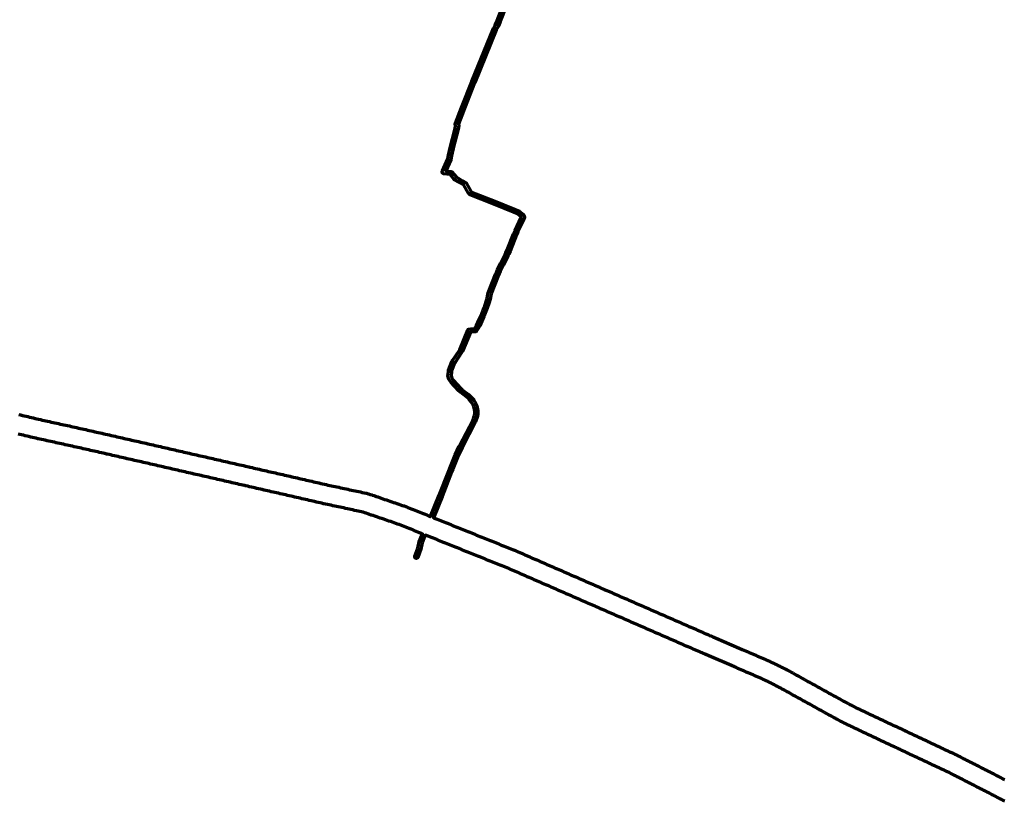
# Model space of a CAD drawing. Header units: metres. Extents: x 98902 to 136161, y 449037 to 499677.
# Tile 42 of 200: x 118157 to 121343, y 476636 to 479166. Entities that reach past the tile are written whole.
import ezdxf

# ---------------------------------------------------------------- set-up
doc = ezdxf.new("R2010")
doc.units = ezdxf.units.M
doc.layers.add('B-WE-OG-INFO_EIS VOORZORGSMAATREGEL-GV', color=7, linetype='Continuous', lineweight=70, true_color=0xfa194b)

msp = doc.modelspace()

# ---------------------------------------------------------------- linework, layer by layer
at = {"layer": 'B-WE-OG-INFO_EIS VOORZORGSMAATREGEL-GV', "flags": 128}
for points in [[(118153.7, 477888.1), (118159.5, 477886.7), (118165.4, 477885.3), (118171.2, 477884), (118177, 477882.6), (118177, 477882.6), (118182.8, 477881.3), (118182.8, 477881.3), (118188.8, 477879.9), (118194.6, 477878.6), (118200.4, 477877.2), (118200.4, 477877.2), (118206.3, 477875.8), (118212.1, 477874.5), (118217.9, 477873.1), (118223.7, 477871.8), (118229.5, 477870.5), (118229.5, 477870.5), (118235.3, 477869.2), (118241, 477867.9), (118241, 477867.9), (118246.8, 477866.6), (118246.8, 477866.6), (118246.8, 477866.6), (118252.7, 477865.3), (118258.6, 477864), (118264.5, 477862.7), (118264.5, 477862.7), (118270.3, 477861.4), (118276.2, 477860.1), (118282, 477858.8), (118287.9, 477857.5), (118293.7, 477856.3), (118299.7, 477854.9), (118299.7, 477854.9), (118305.5, 477853.7), (118311.3, 477852.4), (118317.2, 477851.1), (118323.1, 477849.8), (118323.1, 477849.8), (118328.9, 477848.5), (118334.8, 477847.2), (118334.8, 477847.2), (118340.7, 477845.9), (118346.5, 477844.6), (118352.3, 477843.3), (118358.2, 477842), (118358.2, 477842), (118358.2, 477842), (118364.1, 477840.7), (118364.2, 477840.7), (118364.3, 477840.7), (118370.1, 477839.4), (118370.1, 477839.4), (118375.9, 477838.1), (118381.8, 477836.7), (118387.6, 477835.4), (118387.7, 477835.4), (118393.6, 477834.1), (118393.6, 477834.1), (118399.4, 477832.7), (118405.2, 477831.4), (118405.2, 477831.4), (118411, 477830.1), (118417, 477828.8), (118422.8, 477827.4), (118428.7, 477826.1), (118428.7, 477826.1), (118434.5, 477824.8), (118440.3, 477823.5), (118446.2, 477822.1), (118452.1, 477820.8), (118452.1, 477820.8), (118452.1, 477820.8), (118453.6, 477820.5), (118453.6, 477820.5), (118453.6, 477820.5), (118459.4, 477819.1), (118459.4, 477819.1), (118465.3, 477817.8), (118471.1, 477816.5), (118471.1, 477816.5), (118477, 477815.1), (118477, 477815.1), (118482.8, 477813.8), (118482.8, 477813.8), (118488.6, 477812.4), (118494.6, 477811.1), (118494.6, 477811.1), (118500.5, 477809.7), (118500.5, 477809.7), (118506.3, 477808.4), (118506.3, 477808.4), (118512.1, 477807.1), (118518.1, 477805.7), (118518.1, 477805.7), (118523.9, 477804.4), (118523.9, 477804.4), (118529.7, 477803), (118535.6, 477801.7), (118541.5, 477800.4), (118541.5, 477800.4), (118547.3, 477799), (118547.3, 477799), (118553.1, 477797.7), (118559, 477796.3), (118564.9, 477795), (118564.9, 477795), (118570.8, 477793.7), (118576.7, 477792.3), (118576.7, 477792.3), (118582.5, 477791), (118582.5, 477791), (118588.4, 477789.6), (118588.4, 477789.6), (118594.3, 477788.3), (118600.2, 477786.9), (118606, 477785.6), (118606, 477785.6), (118611.8, 477784.3), (118611.8, 477784.3), (118617.8, 477782.9), (118623.6, 477781.6), (118629.4, 477780.2), (118629.4, 477780.2), (118635.2, 477778.9), (118635.2, 477778.9), (118641.1, 477777.6), (118647, 477776.2), (118652.8, 477774.9), (118652.8, 477774.9), (118658.6, 477773.6), (118658.6, 477773.6), (118664.5, 477772.2), (118670.4, 477770.9), (118676.3, 477769.5), (118676.3, 477769.5), (118682.1, 477768.2), (118682.1, 477768.2), (118687.9, 477766.9), (118693.9, 477765.5), (118699.7, 477764.2), (118699.7, 477764.2), (118705.5, 477762.8), (118705.5, 477762.8), (118711.3, 477761.5), (118717.2, 477760.1), (118723.1, 477758.8), (118723.1, 477758.8), (118729, 477757.5), (118734.8, 477756.1), (118740.6, 477754.8), (118746.6, 477753.4), (118746.6, 477753.4), (118752.4, 477752.1), (118752.4, 477752.1), (118758.2, 477750.8), (118764.1, 477749.4), (118770, 477748.1), (118770, 477748.1), (118775.8, 477746.8), (118781.6, 477745.4), (118787.4, 477744.1), (118787.4, 477744.1), (118793.4, 477742.7), (118793.4, 477742.7), (118799.2, 477741.4), (118805, 477740.1), (118810.9, 477738.7), (118816.7, 477737.4), (118816.7, 477737.4), (118822.7, 477736), (118828.5, 477734.7), (118834.3, 477733.4), (118834.3, 477733.4), (118840.2, 477732), (118840.2, 477732), (118846.1, 477730.7), (118851.9, 477729.4), (118857.8, 477728), (118857.8, 477728), (118863.6, 477726.7), (118863.6, 477726.7), (118869.5, 477725.3), (118875.3, 477724), (118881.1, 477722.7), (118881.1, 477722.7), (118886.9, 477721.3), (118892.9, 477720), (118892.9, 477720), (118898.7, 477718.6), (118898.7, 477718.6), (118898.7, 477718.6), (118900.3, 477718.3), (118900.3, 477718.3), (118900.3, 477718.3), (118900.8, 477718.1), (118901.3, 477718.1), (118902.6, 477717.7), (118902.6, 477717.7), (118908.5, 477716.4), (118914.3, 477715.1), (118920.2, 477713.7), (118926, 477712.4), (118926, 477712.4), (118931.9, 477711), (118931.9, 477711), (118937.7, 477709.7), (118943.6, 477708.3), (118949.5, 477707), (118955.3, 477705.7), (118961.2, 477704.3), (118967, 477703), (118972.9, 477701.6), (118978.7, 477700.3), (118978.7, 477700.3), (118984.6, 477699), (118984.6, 477699), (118990.4, 477697.6), (118996.3, 477696.3), (119002.1, 477694.9), (119008, 477693.6), (119013.9, 477692.2), (119019.7, 477690.9), (119025.6, 477689.6), (119031.4, 477688.2), (119031.4, 477688.2), (119037.3, 477686.9), (119037.3, 477686.9), (119043.1, 477685.5), (119049, 477684.2), (119054.8, 477682.8), (119060.7, 477681.5), (119066.5, 477680.2), (119072.4, 477678.8), (119078.2, 477677.5), (119084.1, 477676.1), (119090, 477674.8), (119090, 477674.8), (119095.8, 477673.4), (119101.7, 477672.1), (119107.5, 477670.8), (119113.4, 477669.4), (119119.2, 477668.1), (119125.1, 477666.7), (119130.9, 477665.4), (119136.8, 477664.1), (119142.6, 477662.7), (119148.5, 477661.4), (119154.2, 477660.1), (119159.9, 477658.8), (119159.9, 477658.8), (119165.7, 477657.6), (119165.7, 477657.6), (119171.5, 477656.3), (119177.4, 477655.1), (119183.3, 477653.8), (119189.2, 477652.6), (119189.2, 477652.6), (119195, 477651.3), (119195, 477651.3), (119200.9, 477650), (119200.9, 477650), (119206.8, 477648.8), (119212.7, 477647.5), (119218.5, 477646.3), (119224.4, 477645), (119230.3, 477643.7), (119236.1, 477642.5), (119236.1, 477642.5), (119242, 477641.2), (119247.9, 477640), (119253.8, 477638.7), (119259.6, 477637.5), (119259.6, 477637.5), (119265.5, 477636.2), (119265.5, 477636.2), (119265.6, 477636.2), (119271.5, 477634.9), (119271.7, 477634.8), (119271.9, 477634.8), (119277.7, 477633.5), (119278.1, 477633.3), (119278.5, 477633.3), (119284.3, 477631.8), (119284.7, 477631.6), (119285.1, 477631.6), (119290.8, 477629.9), (119291.2, 477629.7), (119291.6, 477629.7), (119297.3, 477627.9), (119297.6, 477627.7), (119298, 477627.6), (119303.7, 477625.7), (119303.9, 477625.5), (119304.2, 477625.5), (119305.6, 477625), (119305.6, 477625), (119306.8, 477624.6), (119306.8, 477624.6), (119306.8, 477624.5), (119307.2, 477624.3), (119307.7, 477624.2), (119310, 477623.4), (119310, 477623.4), (119315.4, 477621.4), (119320.8, 477619.6), (119326.5, 477617.6), (119332.2, 477615.7), (119337.8, 477613.7), (119343.5, 477611.8), (119349.2, 477609.9), (119354.8, 477607.9), (119360.5, 477606), (119366.2, 477604), (119371.8, 477602.1), (119377.5, 477600.1), (119383.2, 477598.2), (119388.8, 477596.3), (119394.5, 477594.3), (119400.2, 477592.4), (119400.4, 477592.2), (119400.7, 477592.2), (119406.3, 477590.2), (119406.5, 477590), (119406.8, 477590), (119412.4, 477587.8), (119412.6, 477587.7), (119412.9, 477587.6), (119418.4, 477585.4), (119418.4, 477585.4), (119418.4, 477585.4), (119424, 477583.2), (119429.6, 477580.9), (119435.1, 477578.7), (119440.7, 477576.5), (119446.2, 477574.2), (119451.8, 477572), (119457.4, 477569.8), (119462.9, 477567.5), (119468.5, 477565.3), (119474, 477563.1), (119479.6, 477560.8), (119485.1, 477558.6), (119486.6, 477558), (119514.1, 477626.8), (119514.1, 477626.8), (119545.3, 477705.7), (119545.3, 477705.7), (119545.3, 477705.7), (119548.9, 477714.6), (119566.2, 477758.2), (119579.4, 477785.5), (119579.4, 477785.6), (119579.5, 477785.6), (119579.7, 477786), (119579.8, 477786.3), (119579.9, 477786.4), (119579.9, 477786.5), (119580, 477786.6), (119580, 477786.8), (119580.3, 477787.1), (119580.4, 477787.4), (119622.8, 477869.3), (119625, 477874.4), (119626.8, 477879.7), (119628.2, 477885.1), (119629.2, 477890.6), (119629.5, 477895.1), (119629.4, 477899.6), (119628.9, 477904.1), (119628, 477908.6), (119626.3, 477914.2), (119624.2, 477919.4), (119621.5, 477924.4), (119618.2, 477929.1), (119611.6, 477936.7), (119608.7, 477939.6), (119602.8, 477945.2), (119582.8, 477960.6), (119578.5, 477964.5), (119578.4, 477964.6), (119578.3, 477964.7), (119563.9, 477979.8), (119553.2, 477992), (119546.6, 478000.7), (119545.7, 478002.3), (119542.6, 478013.4), (119544, 478025.9), (119543.9, 478030.4), (119544.2, 478032.3), (119554.7, 478059.6), (119555.4, 478060.9), (119557.8, 478062.9), (119567, 478077.4), (119581.1, 478097.2), (119607, 478161.5), (119608, 478163), (119609.4, 478164.1), (119611.2, 478164.6), (119616.9, 478165.2), (119617, 478165.2), (119617.1, 478165.2), (119617.6, 478165.2), (119617.9, 478165.2), (119619.2, 478165.2), (119619.9, 478165.4), (119628.1, 478165.9), (119628.1, 478165.9), (119628.1, 478165.9), (119628.4, 478165.9), (119634.7, 478176.2), (119639.9, 478186.5), (119650.1, 478209.1), (119656.9, 478226.2), (119660.4, 478235.4), (119666.5, 478254.3), (119669.1, 478263.7), (119672, 478277.9), (119673.1, 478282.2), (119697, 478342.5), (119697, 478342.6), (119697, 478342.6), (119697.1, 478342.8), (119697.1, 478343), (119702.5, 478356.1), (119713, 478377.3), (119713, 478377.3), (119713, 478377.3), (119727.9, 478406.5), (119730.1, 478411.1), (119730.1, 478411.2), (119730.1, 478411.2), (119730.2, 478411.4), (119734.4, 478421.2), (119755.3, 478473.3), (119759.8, 478483.6), (119779.8, 478525.7), (119780, 478526), (119780.1, 478526.5), (119779.3, 478528.5), (119767.8, 478538.1), (119756.6, 478542.6), (119756.6, 478542.6), (119756.2, 478542.8), (119755.8, 478542.9), (119755.3, 478543.2), (119754.9, 478543.3), (119690.7, 478569.1), (119614.6, 478599.3), (119612.6, 478600.6), (119608.3, 478605.8), (119594.5, 478630.8), (119586.1, 478635.6), (119586.1, 478635.6), (119575.9, 478641.3), (119564.2, 478647.7), (119562.8, 478648.9), (119549.5, 478665.2), (119529.8, 478667.3), (119527, 478668.4), (119527, 478668.4), (119526.8, 478668.5), (119526.5, 478668.6), (119525.6, 478669.2), (119525.1, 478669.5), (119525.1, 478669.7), (119524.9, 478669.7), (119524.5, 478670.4), (119524, 478671.2), (119524, 478671.3), (119523.9, 478671.4), (119523.8, 478672.2), (119523.6, 478673.1), (119523.6, 478673.2), (119523.6, 478673.3), (119523.8, 478674.1), (119524, 478675), (119524, 478675.1), (119524.1, 478675.2), (119524.1, 478675.3), (119524.2, 478675.4), (119524.6, 478676.1), (119524.7, 478676.5), (119542.8, 478715.7), (119544.4, 478727.4), (119549.4, 478751.3), (119565.5, 478814.3), (119567.6, 478823.9), (119566.5, 478826.2), (119566.3, 478827.5), (119567.4, 478831.6), (119586.7, 478882.4), (119619.8, 478965.6), (119619.8, 478965.7), (119619.8, 478965.8), (119620.1, 478966.3), (119620.2, 478966.6), (119689.7, 479137.8), (119695.6, 479148.7), (119701.1, 479160.8), (119702.3, 479163), (119702.3, 479163.1), (119720.4, 479210.7)], [(119729.8, 479207.1), (119711.9, 479160.3), (119711.6, 479159.8), (119711.5, 479159.1), (119704.7, 479144.4), (119698.9, 479133.8), (119629.4, 478962.8), (119629.4, 478962.8), (119629.4, 478962.7), (119629.1, 478962.3), (119629.1, 478961.9), (119596, 478878.8), (119587.2, 478856.1), (119576.7, 478828.1), (119577.8, 478825.6), (119577.8, 478823.7), (119575.2, 478812), (119564.8, 478770.5), (119559.1, 478749.1), (119554.2, 478725.5), (119552.1, 478712.2), (119535.7, 478676.6), (119550.4, 478675.2), (119551.2, 478675), (119552.5, 478675), (119555, 478674.1), (119569.9, 478656), (119580.7, 478650.1), (119580.8, 478650.1), (119580.8, 478650.1), (119591, 478644.3), (119591, 478644.3), (119591, 478644.3), (119601.8, 478638), (119616.8, 478611.1), (119619.3, 478608.2), (119694.4, 478578.4), (119758.5, 478552.6), (119758.5, 478552.6), (119759.1, 478552.3), (119759.5, 478552.2), (119760, 478551.9), (119760.3, 478551.9), (119772.3, 478547.1), (119773.6, 478546.3), (119786.7, 478535.4), (119788.2, 478533.4), (119790.5, 478526.9), (119790.1, 478524.3), (119788.9, 478521.5), (119788.8, 478521.5), (119788.8, 478521.4), (119768.9, 478479.5), (119764.6, 478469.5), (119743.7, 478417.5), (119739.3, 478407.2), (119739.3, 478407.2), (119739.3, 478407.2), (119739.1, 478407), (119739.1, 478406.8), (119736.9, 478402.1), (119736.8, 478402.1), (119736.8, 478402), (119721.9, 478372.7), (119721.9, 478372.7), (119711.6, 478351.9), (119706.4, 478339.2), (119706.4, 478339.2), (119706.4, 478339.2), (119706.3, 478339), (119706.2, 478338.8), (119682.6, 478278.9), (119678.9, 478261.5), (119676, 478251.3), (119669.8, 478232), (119659.3, 478205.1), (119645.5, 478175.3), (119638.8, 478163.5), (119634.5, 478157.2), (119633.2, 478156.4), (119631.6, 478156.1), (119630, 478156.1), (119628.7, 478155.9), (119628.7, 478155.9), (119620.5, 478155.4), (119619.8, 478155.5), (119618.5, 478155.3), (119618.5, 478155.3), (119618.5, 478155.3), (119618.5, 478155.3), (119618.5, 478155.3), (119618.1, 478155.3), (119617.9, 478155.2), (119615.2, 478154.9), (119590.1, 478092.9), (119575.2, 478071.8), (119565.7, 478056.7), (119563.5, 478054.6), (119553.9, 478029.6), (119553.9, 478025.1), (119552.7, 478014.3), (119555.1, 478006), (119560.9, 477998.4), (119571.4, 477986.4), (119585.4, 477971.7), (119589, 477968.4), (119609.1, 477953), (119618.8, 477943.7), (119626, 477935.4), (119630.1, 477929.4), (119633.3, 477923.5), (119635.8, 477917.2), (119637.6, 477911.1), (119638.7, 477905.8), (119639.3, 477900.3), (119639.5, 477894.9), (119639.1, 477889.3), (119638, 477883), (119636.4, 477876.8), (119634.4, 477870.8), (119631.8, 477864.9), (119589.2, 477782.7), (119589.2, 477782.7), (119589, 477782.4), (119588.8, 477781.9), (119588.8, 477781.9), (119588.8, 477781.9), (119588.7, 477781.8), (119588.7, 477781.7), (119588.5, 477781.4), (119588.4, 477781.2), (119575.5, 477754.3), (119558.2, 477710.9), (119554.6, 477702), (119554.6, 477702), (119523.4, 477623.2), (119523.4, 477623.2), (119523.4, 477623.2), (119495.9, 477554.3), (119496.3, 477554.1), (119496.3, 477554.1), (119501.8, 477551.9), (119507.4, 477549.6), (119507.4, 477549.6), (119512.9, 477547.4), (119512.9, 477547.4), (119518.5, 477545.2), (119524.1, 477542.9), (119529.6, 477540.7), (119535.2, 477538.5), (119535.2, 477538.5), (119540.7, 477536.2), (119540.7, 477536.2), (119546.3, 477534), (119546.3, 477534), (119551.9, 477531.8), (119557.4, 477529.5), (119557.4, 477529.5), (119563, 477527.3), (119568.5, 477525.1), (119574.1, 477522.8), (119574.1, 477522.8), (119579.6, 477520.6), (119585.2, 477518.3), (119590.8, 477516.1), (119596.3, 477513.9), (119601.9, 477511.6), (119607.4, 477509.4), (119613, 477507.2), (119618.6, 477504.9), (119624.1, 477502.7), (119624.1, 477502.7), (119629.7, 477500.5), (119635.2, 477498.2), (119640.8, 477496), (119646.3, 477493.8), (119651.9, 477491.5), (119651.9, 477491.5), (119657.5, 477489.3), (119663, 477487), (119668.6, 477484.8), (119674.1, 477482.6), (119679.7, 477480.3), (119685.3, 477478.1), (119685.3, 477478.1), (119690.8, 477475.9), (119696.4, 477473.6), (119696.4, 477473.6), (119701.9, 477471.4), (119707.5, 477469.2), (119707.5, 477469.2), (119713.1, 477466.9), (119718.6, 477464.7), (119724.2, 477462.5), (119729.7, 477460.2), (119735.3, 477458), (119740.8, 477455.7), (119746.4, 477453.5), (119746.4, 477453.5), (119752, 477451.3), (119757.5, 477449), (119757.7, 477448.9), (119757.9, 477448.9), (119763.4, 477446.6), (119763.4, 477446.6), (119763.4, 477446.6), (119769, 477444.2), (119769.2, 477444.1), (119769.4, 477444.1), (119774.9, 477441.7), (119774.9, 477441.7), (119774.9, 477441.7), (119780.4, 477439.3), (119780.4, 477439.3), (119785.9, 477436.9), (119791.3, 477434.5), (119796.8, 477432.1), (119802.3, 477429.7), (119807.8, 477427.3), (119813.3, 477424.9), (119818.8, 477422.5), (119824.3, 477420.1), (119829.8, 477417.7), (119829.8, 477417.7), (119835.3, 477415.3), (119840.8, 477412.9), (119846.3, 477410.5), (119851.7, 477408.1), (119857.2, 477405.7), (119857.2, 477405.7), (119862.7, 477403.3), (119868.2, 477401), (119868.2, 477401), (119873.7, 477398.6), (119879.2, 477396.2), (119884.7, 477393.8), (119884.7, 477393.8), (119890.2, 477391.4), (119890.2, 477391.4), (119895.7, 477389), (119895.7, 477389), (119901.2, 477386.6), (119901.2, 477386.6), (119906.7, 477384.2), (119912.2, 477381.8), (119917.6, 477379.4), (119923.1, 477377), (119923.1, 477377), (119928.6, 477374.6), (119934.1, 477372.2), (119934.1, 477372.2), (119939.6, 477369.8), (119945.1, 477367.4), (119950.6, 477365), (119950.6, 477365), (119956.1, 477362.6), (119961.6, 477360.2), (119961.6, 477360.2), (119967.1, 477357.8), (119972.6, 477355.4), (119978.1, 477353), (119978.1, 477353), (119983.5, 477350.6), (119989, 477348.2), (119989, 477348.2), (119994.5, 477345.8), (120000, 477343.4), (120005.5, 477341.1), (120011, 477338.7), (120011, 477338.7), (120016.5, 477336.3), (120022, 477333.9), (120022, 477333.9), (120027.5, 477331.5), (120033, 477329.1), (120033, 477329.1), (120038.5, 477326.7), (120038.5, 477326.7), (120043.9, 477324.3), (120043.9, 477324.3), (120049.4, 477321.9), (120050.8, 477321.3), (120056.4, 477318.9), (120061.8, 477316.5), (120061.8, 477316.5), (120067.3, 477314.1), (120072.8, 477311.7), (120072.8, 477311.7), (120078.2, 477309.3), (120078.2, 477309.3), (120083.7, 477306.9), (120089.2, 477304.5), (120094.7, 477302.1), (120100.3, 477299.7), (120105.7, 477297.3), (120105.7, 477297.3), (120111.2, 477294.9), (120116.7, 477292.5), (120122.2, 477290.1), (120122.2, 477290.1), (120127.7, 477287.8), (120133.2, 477285.3), (120133.2, 477285.3), (120138.7, 477282.9), (120144.2, 477280.5), (120149.7, 477278.1), (120149.7, 477278.1), (120155.3, 477275.7), (120160.7, 477273.3), (120166.3, 477270.9), (120166.3, 477270.9), (120171.7, 477268.5), (120177.2, 477266.1), (120177.2, 477266.1), (120182.7, 477263.8), (120188.2, 477261.3), (120188.2, 477261.3), (120193.7, 477258.9), (120199.2, 477256.5), (120204.7, 477254.1), (120204.7, 477254.1), (120210.3, 477251.7), (120210.3, 477251.7), (120215.7, 477249.3), (120221.2, 477246.9), (120221.2, 477246.9), (120226.7, 477244.5), (120226.7, 477244.5), (120232.2, 477242.1), (120237.7, 477239.8), (120237.7, 477239.8), (120243.2, 477237.3), (120248.7, 477235), (120248.7, 477235), (120254.1, 477232.6), (120254.1, 477232.6), (120259.6, 477230.2), (120265.2, 477227.8), (120265.2, 477227.8), (120270.6, 477225.4), (120270.6, 477225.4), (120276.2, 477223), (120281.7, 477220.5), (120284.4, 477219.4), (120289.8, 477217), (120295.3, 477214.6), (120295.3, 477214.6), (120300.9, 477212.2), (120306.3, 477209.8), (120311.8, 477207.4), (120311.8, 477207.4), (120317.3, 477205), (120317.3, 477205), (120322.8, 477202.6), (120328.4, 477200.2), (120333.8, 477197.8), (120339.3, 477195.4), (120339.3, 477195.4), (120344.8, 477193), (120344.8, 477193), (120350.3, 477190.6), (120355.8, 477188.2), (120361.3, 477185.8), (120366.8, 477183.4), (120366.8, 477183.4), (120372.3, 477181), (120372.3, 477181), (120377.7, 477178.7), (120383.3, 477176.2), (120383.3, 477176.2), (120386, 477175), (120386, 477175), (120389.6, 477173.4), (120394.2, 477171.5), (120399.6, 477169.1), (120399.6, 477169.1), (120401.1, 477168.4), (120401.1, 477168.4), (120401.1, 477168.4), (120401.1, 477168.4), (120401.3, 477168.3), (120401.5, 477168.2), (120401.9, 477168.1), (120411.1, 477164.1), (120411.1, 477164.1), (120485.7, 477132), (120485.7, 477132), (120485.7, 477132), (120495.1, 477128), (120500.6, 477125.6), (120500.6, 477125.6), (120506.1, 477123.2), (120511.6, 477120.9), (120517.1, 477118.5), (120517.1, 477118.5), (120522.6, 477116.1), (120522.6, 477116.1), (120528.1, 477113.7), (120533.6, 477111.4), (120533.6, 477111.4), (120539.1, 477109), (120539.1, 477109), (120544.6, 477106.6), (120550.1, 477104.3), (120555.6, 477101.9), (120555.6, 477101.9), (120561.1, 477099.5), (120561.1, 477099.5), (120561.1, 477099.5), (120566.6, 477097.1), (120566.7, 477097.1), (120566.8, 477097.1), (120572.3, 477094.7), (120572.3, 477094.6), (120572.4, 477094.6), (120577.9, 477092.2), (120578, 477092.1), (120578.1, 477092.1), (120583.5, 477089.6), (120583.6, 477089.6), (120583.7, 477089.5), (120589.1, 477087), (120589.2, 477087), (120589.3, 477087), (120594.7, 477084.4), (120594.8, 477084.4), (120594.9, 477084.4), (120600.3, 477081.8), (120600.4, 477081.7), (120600.5, 477081.7), (120605.9, 477079.1), (120605.9, 477079.1), (120606, 477079), (120611.4, 477076.4), (120611.5, 477076.4), (120611.6, 477076.3), (120616.9, 477073.7), (120617, 477073.6), (120617.1, 477073.6), (120622.5, 477070.9), (120622.5, 477070.8), (120622.6, 477070.8), (120628, 477068.1), (120628, 477068), (120628.1, 477068), (120633.4, 477065.2), (120633.5, 477065.2), (120633.6, 477065.2), (120638.9, 477062.4), (120639, 477062.3), (120639.1, 477062.3), (120644.3, 477059.5), (120644.4, 477059.4), (120644.5, 477059.4), (120649.8, 477056.5), (120649.8, 477056.5), (120649.9, 477056.4), (120655.2, 477053.6), (120655.2, 477053.5), (120655.3, 477053.5), (120660.5, 477050.6), (120665.8, 477047.7), (120671, 477044.8), (120676.2, 477041.9), (120676.2, 477041.9), (120681.5, 477039), (120681.5, 477039), (120686.7, 477036.1), (120692, 477033.2), (120697.2, 477030.3), (120702.5, 477027.4), (120707.7, 477024.5), (120712.9, 477021.6), (120718.2, 477018.7), (120723.4, 477015.8), (120728.7, 477012.9), (120733.9, 477010), (120739.2, 477007.1), (120744.4, 477004.2), (120749.7, 477001.3), (120754.9, 476998.4), (120760.1, 476995.5), (120765.4, 476992.6), (120770.6, 476989.7), (120770.6, 476989.7), (120775.9, 476986.8), (120775.9, 476986.8), (120781.1, 476983.9), (120781.1, 476983.9), (120786.4, 476981), (120786.4, 476981), (120791.6, 476978.1), (120796.8, 476975.2), (120802.1, 476972.3), (120807.3, 476969.4), (120812.6, 476966.5), (120812.6, 476966.5), (120812.6, 476966.5), (120817.8, 476963.6), (120817.8, 476963.6), (120817.9, 476963.6), (120823.1, 476960.7), (120828.1, 476957.9), (120833.2, 476955.2), (120838.3, 476952.4), (120843.4, 476949.7), (120843.4, 476949.7), (120848.6, 476947.1), (120848.6, 476947.1), (120853.8, 476944.4), (120859, 476941.8), (120859, 476941.8), (120864.2, 476939.2), (120869.5, 476936.7), (120874.8, 476934.1), (120874.8, 476934.1), (120880, 476931.7), (120880.1, 476931.7), (120885.5, 476929.1), (120890.9, 476926.6), (120896.3, 476924), (120901.7, 476921.4), (120901.7, 476921.4), (120907.2, 476918.9), (120912.6, 476916.3), (120918, 476913.8), (120923.4, 476911.2), (120928.8, 476908.7), (120928.9, 476908.7), (120934.3, 476906.1), (120939.7, 476903.6), (120945.1, 476901), (120950.5, 476898.5), (120956, 476895.9), (120961.4, 476893.4), (120961.4, 476893.4), (120966.8, 476890.8), (120966.8, 476890.8), (120972.2, 476888.3), (120977.6, 476885.7), (120977.7, 476885.7), (120983.1, 476883.2), (120988.5, 476880.6), (120988.5, 476880.6), (120993.9, 476878.1), (120993.9, 476878), (120999.3, 476875.5), (121004.8, 476872.9), (121010.2, 476870.4), (121015.6, 476867.8), (121015.6, 476867.8), (121021, 476865.3), (121021, 476865.3), (121022.4, 476864.6), (121022.4, 476864.6), (121027.8, 476862.1), (121033.3, 476859.5), (121038.7, 476857), (121038.7, 476857), (121044.1, 476854.4), (121044.1, 476854.4), (121049.6, 476851.8), (121055, 476849.3), (121060.5, 476846.7), (121065.9, 476844.2), (121071.3, 476841.6), (121071.3, 476841.6), (121074.1, 476840.3), (121074.1, 476840.3), (121079.5, 476837.8), (121084.9, 476835.2), (121090.4, 476832.6), (121095.8, 476830.1), (121095.8, 476830.1), (121101.3, 476827.5), (121101.3, 476827.5), (121106.7, 476825), (121112.1, 476822.4), (121117.6, 476819.8), (121123, 476817.3), (121128.5, 476814.7), (121133.9, 476812.1), (121133.9, 476812.1), (121139.3, 476809.6), (121139.3, 476809.6), (121144.8, 476807), (121150.2, 476804.5), (121155.7, 476801.9), (121161.1, 476799.3), (121166.5, 476796.8), (121172, 476794.2), (121172, 476794.2), (121172, 476794.2), (121177.4, 476791.7), (121177.4, 476791.6), (121177.4, 476791.6), (121182.9, 476789.1), (121182.9, 476789), (121183, 476789), (121188.4, 476786.4), (121188.5, 476786.4), (121188.6, 476786.3), (121194, 476783.7), (121194.1, 476783.7), (121194.2, 476783.6), (121199.6, 476781), (121199.6, 476780.9), (121199.7, 476780.9), (121205.1, 476778.2), (121205.2, 476778.1), (121205.3, 476778.1), (121210.6, 476775.4), (121210.7, 476775.4), (121210.7, 476775.3), (121216.1, 476772.6), (121216.1, 476772.6), (121216.1, 476772.6), (121221.4, 476769.8), (121221.5, 476769.8), (121226.8, 476767.1), (121232.1, 476764.3), (121237.5, 476761.6), (121242.8, 476758.8), (121248.2, 476756.1), (121248.2, 476756.1), (121253.5, 476753.3), (121258.9, 476750.6), (121258.9, 476750.6), (121264.2, 476747.8), (121269.6, 476745.1), (121274.9, 476742.3), (121280.3, 476739.6), (121280.3, 476739.6), (121285.6, 476736.8), (121285.6, 476736.8), (121291, 476734.1), (121296.3, 476731.3), (121301.7, 476728.6), (121301.7, 476728.6), (121307, 476725.8), (121312.4, 476723.1), (121317.7, 476720.3), (121323, 476717.6), (121323.1, 476717.6), (121328.4, 476714.8), (121333.7, 476712.1), (121339.1, 476709.3), (121344.4, 476706.6)], [(121345.6, 476636.3), (121340.2, 476639.1), (121340.2, 476639.1), (121334.8, 476641.8), (121329.4, 476644.6), (121324, 476647.4), (121318.7, 476650.1), (121313.3, 476652.9), (121311.6, 476653.8), (121309.3, 476654.9), (121303.9, 476657.7), (121303.9, 476657.7), (121298.6, 476660.5), (121298.6, 476660.5), (121293.2, 476663.2), (121287.8, 476666), (121282.4, 476668.8), (121277, 476671.5), (121271.7, 476674.3), (121271.7, 476674.3), (121266.3, 476677.1), (121260.9, 476679.8), (121255.5, 476682.6), (121250.1, 476685.4), (121244.8, 476688.1), (121239.4, 476690.9), (121239.4, 476690.9), (121234, 476693.7), (121228.6, 476696.4), (121223.2, 476699.2), (121217.8, 476702), (121212.5, 476704.7), (121207.1, 476707.5), (121207.1, 476707.5), (121201.7, 476710.3), (121201.7, 476710.3), (121196.3, 476713), (121190.9, 476715.8), (121190.9, 476715.8), (121185.6, 476718.5), (121185.6, 476718.5), (121180.3, 476721.3), (121175.1, 476723.9), (121175.1, 476723.9), (121169.8, 476726.5), (121164.6, 476729.1), (121159.3, 476731.6), (121153.9, 476734.2), (121153.8, 476734.2), (121148.5, 476736.8), (121148.5, 476736.8), (121143, 476739.3), (121137.5, 476741.9), (121132.1, 476744.5), (121126.6, 476747.1), (121126.6, 476747.1), (121121.1, 476749.6), (121121.1, 476749.6), (121115.6, 476752.2), (121110.2, 476754.8), (121104.7, 476757.4), (121099.2, 476760), (121093.7, 476762.5), (121093.7, 476762.5), (121088.3, 476765.1), (121088.3, 476765.1), (121082.8, 476767.7), (121082.8, 476767.7), (121077.3, 476770.3), (121071.8, 476772.8), (121071.8, 476772.8), (121066.4, 476775.4), (121060.9, 476778), (121055.4, 476780.6), (121055.4, 476780.6), (121049.9, 476783.1), (121044.5, 476785.7), (121044.5, 476785.7), (121039, 476788.3), (121033.5, 476790.9), (121028, 476793.5), (121028, 476793.5), (121022.6, 476796), (121017.1, 476798.6), (121017.1, 476798.6), (121011.6, 476801.2), (121011.6, 476801.2), (121006.2, 476803.8), (121006.2, 476803.8), (121000.7, 476806.3), (120995.2, 476808.9), (120995.2, 476808.9), (120993.8, 476809.6), (120988.4, 476812.1), (120983, 476814.7), (120977.6, 476817.2), (120977.6, 476817.2), (120972.2, 476819.8), (120966.7, 476822.3), (120961.3, 476824.9), (120955.9, 476827.4), (120950.5, 476830), (120945.1, 476832.5), (120939.6, 476835.1), (120939.6, 476835.1), (120934.2, 476837.6), (120934.2, 476837.6), (120928.8, 476840.2), (120923.4, 476842.7), (120917.9, 476845.3), (120912.5, 476847.8), (120907.1, 476850.4), (120901.7, 476852.9), (120901.7, 476852.9), (120896.3, 476855.5), (120890.8, 476858.1), (120885.4, 476860.6), (120880, 476863.2), (120874.6, 476865.7), (120869.2, 476868.3), (120863.7, 476870.8), (120858.3, 476873.4), (120852.9, 476875.9), (120852.9, 476875.9), (120847.5, 476878.5), (120847.4, 476878.5), (120847.3, 476878.6), (120841.9, 476881.2), (120841.8, 476881.2), (120841.7, 476881.2), (120836.3, 476883.9), (120836.2, 476883.9), (120836.1, 476884), (120830.8, 476886.6), (120830.7, 476886.7), (120830.6, 476886.7), (120825.3, 476889.4), (120825.2, 476889.4), (120825.1, 476889.5), (120819.8, 476892.2), (120819.7, 476892.2), (120819.6, 476892.3), (120814.3, 476895), (120814.2, 476895.1), (120814.1, 476895.1), (120808.8, 476897.9), (120808.8, 476898), (120808.7, 476898), (120803.4, 476900.8), (120803.3, 476900.9), (120803.2, 476900.9), (120797.9, 476903.7), (120797.9, 476903.8), (120797.8, 476903.8), (120792.5, 476906.7), (120792.5, 476906.8), (120792.4, 476906.8), (120787.2, 476909.7), (120787.2, 476909.7), (120782, 476912.6), (120782, 476912.6), (120776.7, 476915.5), (120771.5, 476918.4), (120771.5, 476918.4), (120766.2, 476921.3), (120766.2, 476921.3), (120761, 476924.2), (120755.7, 476927.1), (120755.7, 476927.1), (120750.5, 476930), (120750.5, 476930), (120745.3, 476932.9), (120740, 476935.8), (120740, 476935.8), (120734.8, 476938.7), (120734.8, 476938.7), (120729.5, 476941.6), (120724.3, 476944.5), (120724.3, 476944.5), (120719, 476947.4), (120719, 476947.4), (120713.8, 476950.3), (120708.6, 476953.2), (120708.6, 476953.2), (120703.3, 476956.1), (120703.3, 476956.1), (120698.1, 476959), (120692.8, 476961.9), (120687.6, 476964.8), (120682.3, 476967.7), (120677.1, 476970.6), (120671.9, 476973.5), (120666.6, 476976.4), (120666.6, 476976.4), (120661.4, 476979.3), (120661.4, 476979.3), (120656.1, 476982.2), (120650.9, 476985.1), (120650.9, 476985.1), (120645.6, 476988), (120645.6, 476988), (120640.4, 476990.9), (120635.1, 476993.8), (120635.1, 476993.8), (120629.9, 476996.7), (120629.9, 476996.7), (120624.8, 476999.5), (120624.8, 476999.5), (120619.6, 477002.4), (120614.4, 477005.2), (120609.3, 477007.9), (120604.2, 477010.6), (120599.1, 477013.2), (120593.9, 477015.9), (120588.7, 477018.5), (120588.7, 477018.5), (120583.4, 477021.1), (120578.3, 477023.6), (120578.3, 477023.6), (120573, 477026.1), (120567.8, 477028.6), (120562.4, 477031.1), (120562.4, 477031.1), (120557.1, 477033.5), (120551.8, 477035.9), (120546.7, 477038.2), (120546.6, 477038.2), (120541.2, 477040.6), (120541.2, 477040.6), (120535.8, 477042.9), (120535.8, 477042.9), (120530.3, 477045.3), (120530.3, 477045.3), (120524.8, 477047.7), (120519.3, 477050), (120513.8, 477052.4), (120508.3, 477054.8), (120508.3, 477054.8), (120502.8, 477057.1), (120497.3, 477059.5), (120491.8, 477061.9), (120491.8, 477061.9), (120486.3, 477064.3), (120486.3, 477064.3), (120480.8, 477066.6), (120480.8, 477066.6), (120475.3, 477069), (120475.2, 477069), (120469.7, 477071.4), (120460.4, 477075.4), (120460.4, 477075.4), (120386.6, 477107.2), (120386.6, 477107.2), (120377.4, 477111.1), (120377, 477111.4), (120377, 477111.4), (120376.5, 477111.5), (120375.1, 477112.1), (120375.1, 477112.2), (120375.1, 477112.2), (120369.6, 477114.6), (120365, 477116.6), (120360.9, 477118.4), (120360.9, 477118.4), (120358.1, 477119.6), (120352.6, 477122), (120347.1, 477124.3), (120341.7, 477126.7), (120336.2, 477129.1), (120330.7, 477131.5), (120330.7, 477131.5), (120325.2, 477133.9), (120319.7, 477136.3), (120314.2, 477138.7), (120308.7, 477141.1), (120308.7, 477141.1), (120303.2, 477143.5), (120297.7, 477145.9), (120297.7, 477145.9), (120292.2, 477148.3), (120292.2, 477148.3), (120286.8, 477150.7), (120281.3, 477153.1), (120275.8, 477155.5), (120270.3, 477157.9), (120264.8, 477160.3), (120259.3, 477162.7), (120259.3, 477162.7), (120256.6, 477163.9), (120256.6, 477163.9), (120251.1, 477166.3), (120245.6, 477168.7), (120240.1, 477171.1), (120240.1, 477171.1), (120234.6, 477173.5), (120234.6, 477173.5), (120229.1, 477175.8), (120229.1, 477175.9), (120223.6, 477178.2), (120223.6, 477178.2), (120218.1, 477180.6), (120212.6, 477183), (120207.1, 477185.4), (120201.7, 477187.8), (120201.7, 477187.8), (120196.2, 477190.2), (120190.7, 477192.6), (120185.2, 477195), (120179.7, 477197.4), (120174.2, 477199.8), (120168.7, 477202.2), (120163.2, 477204.6), (120157.7, 477207), (120157.7, 477207), (120152.2, 477209.4), (120146.7, 477211.8), (120141.3, 477214.2), (120135.8, 477216.6), (120130.3, 477219), (120124.8, 477221.4), (120124.8, 477221.4), (120119.3, 477223.8), (120119.3, 477223.8), (120113.8, 477226.2), (120108.3, 477228.6), (120102.8, 477230.9), (120097.3, 477233.3), (120091.8, 477235.7), (120091.8, 477235.7), (120086.4, 477238.1), (120080.9, 477240.5), (120075.4, 477242.9), (120069.9, 477245.3), (120064.4, 477247.7), (120058.9, 477250.1), (120053.4, 477252.5), (120053.4, 477252.5), (120047.9, 477254.9), (120042.4, 477257.3), (120036.9, 477259.7), (120031.5, 477262.1), (120026, 477264.5), (120026, 477264.5), (120024.6, 477265.1), (120024.6, 477265.1), (120019.1, 477267.5), (120019.1, 477267.5), (120013.6, 477269.9), (120008.1, 477272.3), (120002.6, 477274.7), (119997.1, 477277.1), (119991.6, 477279.5), (119986.2, 477281.8), (119986.2, 477281.9), (119980.7, 477284.2), (119975.2, 477286.6), (119969.7, 477289), (119964.2, 477291.4), (119964.2, 477291.4), (119958.7, 477293.8), (119953.2, 477296.2), (119947.7, 477298.6), (119947.7, 477298.6), (119942.2, 477301), (119936.7, 477303.4), (119931.3, 477305.8), (119925.8, 477308.2), (119920.3, 477310.6), (119914.8, 477313), (119909.3, 477315.4), (119903.8, 477317.8), (119903.8, 477317.8), (119898.3, 477320.2), (119892.8, 477322.6), (119887.3, 477325), (119881.8, 477327.4), (119876.4, 477329.8), (119870.9, 477332.2), (119865.4, 477334.5), (119865.4, 477334.5), (119859.9, 477336.9), (119854.4, 477339.3), (119848.9, 477341.7), (119843.4, 477344.1), (119837.9, 477346.5), (119837.9, 477346.5), (119832.4, 477348.9), (119826.9, 477351.3), (119821.5, 477353.7), (119821.5, 477353.7), (119816, 477356.1), (119810.5, 477358.5), (119810.5, 477358.5), (119805, 477360.9), (119799.5, 477363.3), (119794, 477365.7), (119788.5, 477368.1), (119783, 477370.5), (119777.5, 477372.9), (119777.5, 477372.9), (119772, 477375.3), (119772, 477375.3), (119766.6, 477377.7), (119761.1, 477380.1), (119755.6, 477382.5), (119750.1, 477384.9), (119750.1, 477384.9), (119744.8, 477387.1), (119739.5, 477389.4), (119739.5, 477389.4), (119734.2, 477391.6), (119728.8, 477393.8), (119723.2, 477396), (119723.2, 477396), (119717.7, 477398.2), (119712.1, 477400.5), (119706.6, 477402.7), (119706.6, 477402.7), (119701, 477404.9), (119695.4, 477407.2), (119689.9, 477409.4), (119689.9, 477409.4), (119684.3, 477411.7), (119684.3, 477411.7), (119678.8, 477413.9), (119673.2, 477416.1), (119673.2, 477416.1), (119667.7, 477418.4), (119662.1, 477420.6), (119656.5, 477422.8), (119656.5, 477422.8), (119651, 477425.1), (119645.4, 477427.3), (119645.4, 477427.3), (119639.9, 477429.5), (119639.9, 477429.5), (119634.3, 477431.8), (119628.8, 477434), (119628.8, 477434), (119623.2, 477436.2), (119623.2, 477436.2), (119617.6, 477438.5), (119612.1, 477440.7), (119606.5, 477442.9), (119601, 477445.2), (119595.4, 477447.4), (119589.9, 477449.6), (119589.9, 477449.6), (119584.3, 477451.9), (119584.3, 477451.9), (119578.7, 477454.1), (119578.7, 477454.1), (119573.2, 477456.4), (119567.6, 477458.6), (119562.1, 477460.8), (119562.1, 477460.8), (119556.5, 477463.1), (119556.5, 477463.1), (119551, 477465.3), (119545.4, 477467.5), (119545.4, 477467.5), (119539.8, 477469.8), (119534.3, 477472), (119528.7, 477474.2), (119528.7, 477474.2), (119523.2, 477476.5), (119517.6, 477478.7), (119512.1, 477480.9), (119512.1, 477480.9), (119506.5, 477483.2), (119500.9, 477485.4), (119495.4, 477487.6), (119495.4, 477487.6), (119489.8, 477489.9), (119489.8, 477489.9), (119484.3, 477492.1), (119478.7, 477494.3), (119478.7, 477494.4), (119473.1, 477496.6), (119470.4, 477497.7), (119467, 477492.3), (119459.2, 477472.6), (119455.2, 477452.8), (119444.8, 477425.7), (119443.7, 477424), (119442.1, 477422.9), (119440.2, 477422.5), (119438.3, 477422.9), (119436.6, 477423.9), (119435.5, 477425.5), (119435.1, 477427.4), (119435.5, 477429.3), (119445.7, 477455.9), (119449.7, 477475.9), (119457.9, 477496.4), (119461, 477501.5), (119456.5, 477503.3), (119450.9, 477505.5), (119445.4, 477507.8), (119445.4, 477507.8), (119439.8, 477510), (119434.2, 477512.2), (119428.7, 477514.5), (119428.7, 477514.5), (119423.1, 477516.7), (119417.6, 477518.9), (119412, 477521.2), (119406.5, 477523.4), (119400.9, 477525.6), (119395.3, 477527.9), (119395.3, 477527.9), (119390, 477530), (119384.9, 477532), (119379.8, 477533.8), (119374.4, 477535.7), (119368.7, 477537.6), (119363, 477539.6), (119357.4, 477541.5), (119351.7, 477543.4), (119346, 477545.4), (119346, 477545.4), (119340.4, 477547.3), (119334.7, 477549.3), (119329, 477551.2), (119323.4, 477553.2), (119317.7, 477555.1), (119312, 477557), (119306.4, 477559), (119300.7, 477560.9), (119295, 477562.9), (119294.8, 477563), (119294.6, 477563), (119288.9, 477565.1), (119288.9, 477565.1), (119288.9, 477565.1), (119286.5, 477565.9), (119286.2, 477566.1), (119286.1, 477566.2), (119285.6, 477566.3), (119284.4, 477566.7), (119284.4, 477566.7), (119283.2, 477567.1), (119278.2, 477568.9), (119273.2, 477570.5), (119268.2, 477571.9), (119263.1, 477573.2), (119257.9, 477574.4), (119252.2, 477575.6), (119252.2, 477575.6), (119246.4, 477576.9), (119240.5, 477578.1), (119234.7, 477579.4), (119228.8, 477580.7), (119222.9, 477581.9), (119217.1, 477583.2), (119211.2, 477584.4), (119205.3, 477585.7), (119199.5, 477586.9), (119193.6, 477588.2), (119187.7, 477589.5), (119181.8, 477590.7), (119181.8, 477590.7), (119176, 477592), (119170.1, 477593.2), (119164.2, 477594.5), (119164.2, 477594.5), (119158.4, 477595.7), (119158.4, 477595.7), (119152.5, 477597), (119146.6, 477598.3), (119146.6, 477598.3), (119146.5, 477598.3), (119140.7, 477599.6), (119140.5, 477599.6), (119140.3, 477599.6), (119134.5, 477601), (119128.6, 477602.3), (119122.8, 477603.7), (119116.9, 477605), (119111.1, 477606.3), (119105.2, 477607.7), (119099.4, 477609), (119093.5, 477610.4), (119087.7, 477611.7), (119087.7, 477611.7), (119081.8, 477613), (119076, 477614.4), (119070.1, 477615.7), (119064.3, 477617.1), (119058.4, 477618.4), (119052.6, 477619.8), (119046.7, 477621.1), (119046.7, 477621.1), (119040.9, 477622.4), (119035, 477623.8), (119035, 477623.8), (119029.2, 477625.1), (119023.3, 477626.5), (119017.5, 477627.8), (119011.6, 477629.1), (119005.8, 477630.5), (119005.8, 477630.5), (118999.9, 477631.8), (118999.9, 477631.8), (118994.1, 477633.2), (118994.1, 477633.2), (118988.2, 477634.5), (118982.4, 477635.8), (118976.5, 477637.2), (118970.7, 477638.5), (118964.8, 477639.9), (118959, 477641.2), (118953.1, 477642.6), (118953.1, 477642.6), (118947.3, 477643.9), (118941.4, 477645.2), (118935.6, 477646.6), (118929.7, 477647.9), (118923.9, 477649.3), (118918, 477650.6), (118912.2, 477651.9), (118912.2, 477651.9), (118906.3, 477653.3), (118906.3, 477653.3), (118900.5, 477654.6), (118894.6, 477656), (118888.8, 477657.3), (118888.8, 477657.3), (118887.4, 477657.6), (118887.4, 477657.6), (118886.9, 477657.8), (118886.5, 477657.8), (118884.8, 477658.2), (118884.8, 477658.2), (118879, 477659.6), (118879, 477659.6), (118873.1, 477660.9), (118867.3, 477662.2), (118861.4, 477663.6), (118855.5, 477664.9), (118855.5, 477664.9), (118849.7, 477666.3), (118843.8, 477667.6), (118838, 477668.9), (118832.1, 477670.3), (118826.3, 477671.6), (118826.3, 477671.6), (118820.4, 477673), (118814.6, 477674.3), (118808.7, 477675.6), (118802.8, 477677), (118797, 477678.3), (118797, 477678.3), (118791.1, 477679.6), (118785.3, 477681), (118779.4, 477682.3), (118779.4, 477682.3), (118773.6, 477683.7), (118767.7, 477685), (118761.9, 477686.3), (118756, 477687.7), (118750.1, 477689), (118750.1, 477689), (118744.3, 477690.4), (118738.4, 477691.7), (118732.6, 477693), (118726.7, 477694.4), (118720.9, 477695.7), (118720.9, 477695.7), (118715, 477697.1), (118709.2, 477698.4), (118703.3, 477699.7), (118697.4, 477701.1), (118691.6, 477702.4), (118691.6, 477702.4), (118685.7, 477703.8), (118679.9, 477705.1), (118674, 477706.4), (118668.2, 477707.8), (118668.2, 477707.8), (118662.3, 477709.1), (118662.3, 477709.1), (118656.5, 477710.5), (118650.6, 477711.8), (118644.7, 477713.1), (118644.7, 477713.1), (118638.9, 477714.5), (118633, 477715.8), (118627.2, 477717.2), (118621.3, 477718.5), (118615.5, 477719.8), (118615.5, 477719.8), (118609.6, 477721.2), (118603.8, 477722.5), (118597.9, 477723.8), (118592, 477725.2), (118586.2, 477726.5), (118586.2, 477726.5), (118580.3, 477727.9), (118574.5, 477729.2), (118568.6, 477730.5), (118562.8, 477731.9), (118556.9, 477733.2), (118556.9, 477733.2), (118551.1, 477734.6), (118545.2, 477735.9), (118539.3, 477737.2), (118533.5, 477738.6), (118527.6, 477739.9), (118527.6, 477739.9), (118521.8, 477741.3), (118515.9, 477742.6), (118510.1, 477743.9), (118510.1, 477743.9), (118504.2, 477745.3), (118498.4, 477746.6), (118492.5, 477748), (118486.6, 477749.3), (118486.6, 477749.3), (118480.8, 477750.6), (118480.8, 477750.6), (118474.9, 477752), (118469.1, 477753.3), (118469.1, 477753.3), (118463.2, 477754.7), (118457.4, 477756), (118451.5, 477757.3), (118445.6, 477758.7), (118439.8, 477760), (118439.8, 477760), (118438.4, 477760.3), (118438.4, 477760.3), (118432.5, 477761.7), (118432.5, 477761.7), (118426.7, 477763), (118426.7, 477763), (118420.8, 477764.3), (118415, 477765.7), (118409.1, 477767), (118403.3, 477768.3), (118397.4, 477769.6), (118391.5, 477771), (118391.5, 477771), (118385.7, 477772.3), (118379.8, 477773.6), (118374, 477775), (118368.1, 477776.3), (118368.1, 477776.3), (118362.3, 477777.6), (118356.4, 477778.9), (118356.4, 477778.9), (118350.7, 477780.2), (118350.7, 477780.2), (118344.9, 477781.5), (118344.9, 477781.5), (118344.9, 477781.5), (118339, 477782.8), (118339, 477782.8), (118333.2, 477784.1), (118333.2, 477784.1), (118327.3, 477785.4), (118321.4, 477786.7), (118321.4, 477786.7), (118315.6, 477788), (118309.7, 477789.3), (118309.7, 477789.3), (118303.9, 477790.5), (118303.9, 477790.5), (118298, 477791.8), (118292.1, 477793.1), (118286.3, 477794.4), (118280.4, 477795.7), (118280.4, 477795.7), (118274.5, 477797), (118268.7, 477798.3), (118262.8, 477799.6), (118256.9, 477800.9), (118256.9, 477800.9), (118251.1, 477802.2), (118245.2, 477803.4), (118245.2, 477803.4), (118239.4, 477804.7), (118239.4, 477804.7), (118233.5, 477806), (118233.5, 477806), (118227.6, 477807.3), (118227.6, 477807.3), (118227.6, 477807.3), (118221.8, 477808.6), (118221.7, 477808.6), (118221.6, 477808.6), (118215.8, 477809.9), (118215.7, 477810), (118215.5, 477810), (118209.7, 477811.3), (118203.9, 477812.7), (118198, 477814.1), (118198, 477814.1), (118192.2, 477815.4), (118186.3, 477816.8), (118180.5, 477818.2), (118174.6, 477819.5), (118168.8, 477820.9), (118162.9, 477822.2), (118157.1, 477823.6), (118151.2, 477825)]]:
    msp.add_lwpolyline(points, dxfattribs=at)

doc.saveas('drawing.dxf')
